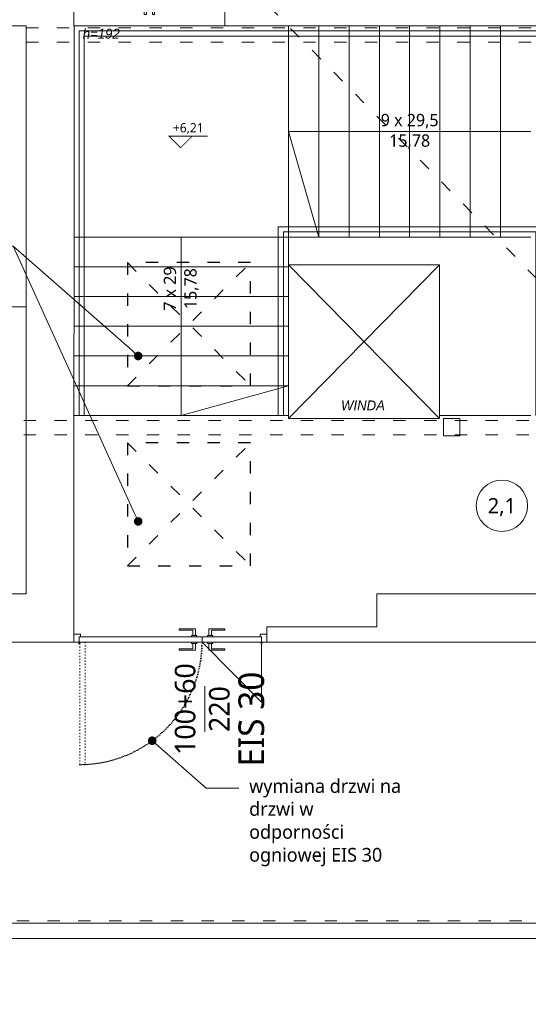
# Model space of a CAD drawing. Header units: millimetres. Extents: x 80301 to 146489, y -78581 to -28273.
# Tile 86 of 135: x 126947 to 127443, y -65294 to -64334. Entities that reach past the tile are written whole.
import ezdxf
from ezdxf import colors
from ezdxf.entities.mleader import LeaderData, LeaderLine
from ezdxf.enums import TextEntityAlignment as Align
from ezdxf.math import Vec2, Vec3

# ---------------------------------------------------------------- set-up
doc = ezdxf.new("R2010")
doc.units = ezdxf.units.MM
doc.linetypes.add('ACAD_ISO03W100', pattern=[30, 12, -18])
doc.linetypes.add('ACAD_ISO07W100', pattern=[3, 0, -3])
doc.layers.get('0').update_dxf_attribs({"lineweight": 0})
doc.layers.add('A-przekrycieram.ART', color=7, linetype='Continuous', lineweight=0, true_color=0xffffff)
doc.layers.add('wypełnienie 2', color=7, linetype='Continuous', lineweight=0, true_color=0x363636)
for name, color, linetype, lineweight in [('opis..KF', 250, 'Continuous', 15), ('schody', 250, 'Continuous', 5), ('stolarka_arch', 250, 'Continuous', 5), ('wymiar..KF', 12, 'Continuous', 5), ('ściany ist..KF', 61, 'Continuous', 5)]:
    doc.layers.add(name, color=color, linetype=linetype, lineweight=lineweight)
doc.styles.add('ARCH', font='segoeuil.ttf')

# ---------------------------------------------------------------- blocks, each defined once
blk = doc.blocks.new('*U1234')
at = {"layer": 'A-przekrycieram.ART'}
h = blk.add_hatch(color=256, dxfattribs=at)
h.dxf.hatch_style = 1
h.paths.add_polyline_path([(0, 4200), (8500, 4200), (8500, 0), (0, 0)])
h.paths.add_polyline_path([(200, 4100), (8400, 4100), (8400, 100), (200, 100)], flags=16)
blk = doc.blocks.new('*U651')
at = {"layer": 'stolarka_arch', "lineweight": 0}
blk.add_lwpolyline([(0, 0), (147, 0), (147, -46), (0, -46)], close=True, dxfattribs=at)
at = {"layer": 'stolarka_arch'}
for points in [[(0, -22), (6, -22), (6, -23), (3, -23), (3, -28), (0, -28)], [(3, -23), (8, -23), (8, -29), (2, -29), (2, -28), (3, -28)], [(8, -26), (66.5, -26), (66.5, -23), (8, -23)], [(8, -26), (66.5, -26), (66.5, -29), (8, -29)], [(71.5, -23), (66.5, -23), (66.5, -29), (72.5, -29), (72.5, -28), (71.5, -28)], [(68.5, -22), (78.5, -22), (78.5, -23), (75.5, -23), (75.5, -28), (71.5, -28), (71.5, -23), (68.5, -23)], [(75.5, -23), (80.5, -23), (80.5, -29), (74.5, -29), (74.5, -28), (75.5, -28)], [(139, -26), (80.5, -26), (80.5, -23), (139, -23)], [(139, -26), (80.5, -26), (80.5, -29), (139, -29)], [(144, -23), (139, -23), (139, -29), (145, -29), (145, -28), (144, -28)], [(147, -22), (141, -22), (141, -23), (144, -23), (144, -28), (147, -28)], [(71.5, -30), (67.5, -30), (67.5, -29), (71.5, -29)], [(70.5, -35), (68.5, -35), (68.5, -30), (70.5, -30)], [(79.5, -30), (75.5, -30), (75.5, -29), (79.5, -29)], [(78.5, -35), (76.5, -35), (76.5, -30), (78.5, -30)]]:
    blk.add_lwpolyline(points, close=True, dxfattribs=at)
blk = doc.blocks.new('nr pom')
at = {"layer": 'opis..KF', "lineweight": 20}
blk.add_circle((0, 0), 25, dxfattribs=at)
at = {"layer": 'opis..KF', "style": 'ARCH'}
blk.add_attdef('00', text='', height=15, dxfattribs=at).set_placement((0, 0), align=Align.MIDDLE_CENTER)
blk = doc.blocks.new('_Dot')
at = {"color": 0, "linetype": 'ByBlock', "lineweight": -2}
blk.add_line((-0.5, 0), (-1, 0), dxfattribs=at)
at = {"color": 0, "linetype": 'ByBlock', "const_width": 0.5}
blk.add_lwpolyline([(-0.25, 0, 1), (0.25, 0, 1)], format="xyb", close=True, dxfattribs=at)
blk = doc.blocks.new('*U1230')
at = {"layer": 'opis..KF', "color": 1, "const_width": 1}
blk.add_lwpolyline([(35, 15), (-15, 15), (0, 0), (15, 15)], dxfattribs=at)
at = {"layer": 'opis..KF', "color": 1, "style": 'ARCH'}
blk.add_attdef('±0,00', text='', height=12, dxfattribs=at).set_placement((10, 26), align=Align.MIDDLE_CENTER)

msp = doc.modelspace()

# ---------------------------------------------------------------- hatches: boundary and pattern name
at = {"layer": 'wypełnienie 2', "linetype": 'ByBlock', "transparency": 33554595}
h = msp.add_hatch(dxfattribs=at)
h.set_pattern_fill('ANSI31', color=256)
h.set_pattern_definition([(45, (-308.0725, -28536.048), (-2.24506403, 2.24506403), [])])
h.paths.add_polyline_path([(127501.4, -64095.99), (127210.9, -64095.99), (127210.9, -64107.99), (127500.4, -64107.99), (127500.4, -64299.99), (127501.4, -64299.99)])
h.paths.add_polyline_path([(127512.4, -64095.99), (127501.4, -64095.99), (127501.4, -64299.99), (127512.4, -64299.99), (127512.4, -64279.99), (127512.4, -64138.99), (127549.4, -64138.99), (127549.4, -64126.99), (127512.4, -64126.99)])
h.paths.add_polyline_path([(127662.53, -64257.09), (127650.53, -64257.09), (127650.53, -64279.99), (127650.53, -64284.99), (127662.53, -64284.99), (127662.53, -64278.99)])
h.paths.add_polyline_path([(127662.53, -64284.99), (127650.53, -64284.99), (127650.53, -64298.99), (127662.53, -64298.99)])
h.paths.add_polyline_path([(127662.53, -64138.99), (127673.65, -64138.99), (127673.65, -64126.99), (127639.4, -64126.99), (127639.4, -64138.99), (127650.53, -64138.99), (127650.53, -64241.09), (127662.53, -64241.09)])
h.paths.add_polyline_path([(127804.65, -64122.6), (127786.65, -64122.6), (127786.65, -64126.99), (127763.65, -64126.99), (127763.65, -64138.99), (127786.65, -64138.99), (127786.65, -64278.99), (127788.65, -64278.99), (127788.65, -64284.99), (127802.65, -64284.99), (127802.65, -64299.23), (127802.42, -64298.99), (127768.74, -64298.99), (127744.37, -64339.99), (127804.65, -64339.99)])
h.paths.add_polyline_path([(127804.65, -64108.6), (127786.65, -64108.6), (127786.65, -64122.6), (127804.65, -64122.6)])
h.paths.add_polyline_path([(127804.65, -64078.76), (127786.65, -64078.76), (127786.65, -64108.6), (127804.65, -64108.6)])
h.paths.add_polyline_path([(127768.74, -64298.99), (127704.02, -64298.99), (127704.02, -64299.99), (127713.9, -64299.99), (127713.9, -64339.99), (127744.37, -64339.99)])
h.paths.add_polyline_path([(127788.65, -64284.99), (127778.32, -64284.99, -0.581623), (127776.43, -64286.07, -0.264524), (127775.82, -64284.99), (127746.39, -64284.99), (127746.39, -64291.19), (127730.97, -64291.19, -0.334774), (127725.59, -64295.25, -0.334774), (127720.2, -64291.19), (127704.79, -64291.19), (127704.79, -64284.99), (127704.02, -64284.99), (127704.02, -64298.99), (127788.65, -64298.99)])
h.paths.add_polyline_path([(127788.65, -64278.99), (127750.59, -64278.99), (127750.59, -64284.04), (127746.39, -64284.04), (127746.39, -64284.99), (127775.82, -64284.99, -0.581623), (127777.71, -64283.92, -0.264524), (127778.32, -64284.99), (127788.65, -64284.99)], flags=17)
h.paths.add_polyline_path([(127690.01, -64284.99), (127662.53, -64284.99), (127662.53, -64298.99), (127690.02, -64298.99)])
h.paths.add_polyline_path([(127690.01, -64278.99), (127662.53, -64278.99), (127662.53, -64284.99), (127690.01, -64284.99)])
h.paths.add_polyline_path([(127650.53, -64279.99), (127614.65, -64279.99), (127614.65, -64284.99), (127650.53, -64284.99)])
h.paths.add_polyline_path([(127650.53, -64284.99), (127614.65, -64284.99), (127614.65, -64298.99), (127650.53, -64298.99)])
h.paths.add_polyline_path([(127600.65, -64279.99), (127586.24, -64279.99), (127586.24, -64285.04), (127582.04, -64285.04), (127582.04, -64292.19), (127566.63, -64292.19, -0.334774), (127561.24, -64296.25, -0.334774), (127555.86, -64292.19), (127540.44, -64292.19), (127540.44, -64285.04), (127536.24, -64285.04), (127536.24, -64279.99), (127512.4, -64279.99), (127512.4, -64299.99), (127600.65, -64299.99)])
h.paths.add_polyline_path([(127608.26, -64279.99), (127600.65, -64279.99), (127600.65, -64284.99), (127608.26, -64284.99)])
h.paths.add_polyline_path([(127614.65, -64279.99), (127608.26, -64279.99), (127608.26, -64284.99), (127614.65, -64284.99)])

# ---------------------------------------------------------------- linework, layer by layer
at = {"linetype": 'ACAD_ISO03W100'}
for p, q in [((127084.9, -64213.99), (128065.65, -65212.99)), ((126953.37, -64341.99), (127687.9, -64341.99)), ((126953.37, -64355.99), (127687.9, -64355.99)), ((125300.94, -64724.99), (127687.9, -64724.99)), ((125300.94, -64738.99), (127687.9, -64738.99)), ((128066.15, -65212.99), (123648.3, -65212.99))]:
    msp.add_line(p, q, dxfattribs=at)
msp.add_line((127444.94, -64545.99), (127208.94, -64545.99))
at = {"linetype": 'ACAD_ISO03W100', "lineweight": 30}
for p, q in [((127052, -64690.97), (127172, -64570.95)), ((127052, -64570.95), (127172, -64690.97)), ((127052, -64866.63), (127172, -64746.61)), ((127052, -64746.61), (127172, -64866.63))]:
    msp.add_line(p, q, dxfattribs=at)
for points in [[(127052, -64690.97), (127172, -64690.97), (127172, -64570.95), (127052, -64570.95)], [(127052, -64866.61), (127172, -64866.61), (127172, -64746.61), (127052, -64746.61)]]:
    msp.add_lwpolyline(points, close=True, dxfattribs=at)
at = {"linetype": 'ACAD_ISO03W100', "ltscale": 3}
msp.add_lwpolyline([(126953.55, -64613.99), (123937.86, -64613.99)], dxfattribs=at)
msp.add_lwpolyline([(127444.94, -64719.99), (127355.94, -64719.99)])
at = {"layer": 'schody'}
for p, q in [((127208.94, -64722.99), (127355.94, -64572.99)), ((127208.94, -64572.99), (127355.94, -64722.99))]:
    msp.add_line(p, q, dxfattribs=at)
for points in [[(127004.94, -64719.99), (127004.94, -64344.99), (127649.94, -64344.99), (127649.94, -64719.99)], [(127208.94, -64545.99), (127208.94, -64339.99)], [(127238.44, -64545.99), (127238.44, -64339.99)], [(127267.94, -64545.99), (127267.94, -64339.99)], [(127297.44, -64545.99), (127297.44, -64339.99)], [(127326.94, -64545.99), (127326.94, -64339.99)], [(127356.44, -64545.99), (127356.44, -64339.99)], [(127385.94, -64545.99), (127385.94, -64339.99)], [(127415.44, -64545.99), (127415.44, -64339.99)], [(127009.94, -64719.99), (127009.94, -64349.99), (127644.94, -64349.99), (127644.94, -64719.99)], [(127444.94, -64442.99), (127208.94, -64442.99), (127238.44, -64545.99)], [(127454.94, -64719.99), (127454.94, -64535.99), (127198.94, -64535.99), (127198.94, -64719.99)], [(126999.94, -64545.99), (127209.94, -64545.99)], [(127104.44, -64545.99), (127104.44, -64719.99), (127208.94, -64690.99)], [(127449.94, -64719.99), (127449.94, -64540.99), (127203.94, -64540.99), (127203.94, -64719.99)], [(127208.94, -64719.99), (127208.94, -64545.99)], [(126999.94, -64574.99), (127208.94, -64574.99)], [(127208.94, -64722.99), (127355.94, -64722.99), (127355.94, -64572.99), (127208.94, -64572.99), (127208.94, -64722.99)], [(126999.94, -64603.99), (127208.94, -64603.99)], [(126999.94, -64632.99), (127208.94, -64632.99)], [(126999.94, -64661.99), (127208.94, -64661.99)], [(126999.94, -64690.99), (127208.94, -64690.99)], [(126999.94, -64719.99), (127208.94, -64719.99)]]:
    msp.add_lwpolyline(points, dxfattribs=at)
at = {"layer": 'stolarka_arch'}
for points in [[(127118.18, -64934.49), (127118.18, -64927.99), (127102.57, -64927.99), (127102.57, -64929.29), (127115.58, -64929.29), (127115.58, -64934.49)], [(127131.18, -64934.49), (127131.18, -64927.99), (127146.78, -64927.99), (127146.78, -64929.29), (127133.78, -64929.29), (127133.78, -64934.49)], [(127006.36, -64935.79), (127006.36, -64933.19), (126999.86, -64933.19), (126999.86, -64940.99), (127005.06, -64940.99), (127005.06, -64935.79), (127006.36, -64935.79)], [(127124.68, -64940.99), (127005.06, -64940.99), (127005.06, -64935.79), (127124.68, -64935.79)], [(127119.48, -64934.49), (127114.28, -64934.49), (127114.28, -64935.79), (127119.48, -64935.79)], [(127119.48, -64942.29), (127114.28, -64942.29), (127114.28, -64940.99), (127119.48, -64940.99)], [(127124.68, -64940.99), (127182.74, -64940.99), (127182.74, -64935.79), (127124.68, -64935.79)], [(127129.88, -64934.49), (127135.08, -64934.49), (127135.08, -64935.79), (127129.88, -64935.79)], [(127129.88, -64942.29), (127135.08, -64942.29), (127135.08, -64940.99), (127129.88, -64940.99)], [(127181.44, -64935.79), (127181.44, -64933.19), (127187.94, -64933.19), (127187.94, -64940.99), (127182.74, -64940.99), (127182.74, -64935.79), (127181.44, -64935.79)], [(127118.18, -64942.29), (127118.18, -64948.8), (127102.57, -64948.8), (127102.57, -64947.5), (127115.58, -64947.5), (127115.58, -64942.29)], [(127131.18, -64942.29), (127131.18, -64948.8), (127146.78, -64948.8), (127146.78, -64947.5), (127133.78, -64947.5), (127133.78, -64942.29)]]:
    msp.add_lwpolyline(points, close=True, dxfattribs=at)
at = {"layer": 'stolarka_arch', "linetype": 'ACAD_ISO03W100', "lineweight": 0, "ltscale": 0.1}
msp.add_lwpolyline([(127005.71, -65060.61), (127005.71, -64940.99), (127010.91, -64940.99), (127010.91, -65060.61)], close=True, dxfattribs=at)
at = {"layer": 'stolarka_arch'}
msp.add_lwpolyline([(127182.74, -64935.79), (127182.74, -64999.58), (127124.68, -64940.99)], dxfattribs=at)
for centre in [(127005.06, -64941.64), (127182.74, -64941.64)]:
    msp.add_circle(centre, 0.65, dxfattribs=at)
at = {"layer": 'stolarka_arch', "linetype": 'ACAD_ISO07W100', "lineweight": 0, "ltscale": 0.5}
msp.add_arc((127005.06, -64940.99), 119.62, 270.34937, 0, dxfattribs=at)
at = {"layer": 'ściany ist..KF', "linetype": 'ByBlock'}
for points in [[(127498.59, -64339.99), (127146.94, -64339.99), (127146.94, -64293.99), (127164.9, -64293.99), (127164.9, -64056.92), (127210.9, -64056.92), (127210.9, -64322.49), (127473.9, -64322.49), (127473.9, -64299.99), (127646.57, -64299.99)], [(126851.43, -64339.99), (126851.43, -64293.99), (126999.94, -64293.99), (126999.9, -64338.21), (126999.98, -64339.99), (126999.9, -64940.99), (126822.7, -64940.99), (126822.7, -64893.99), (126953.37, -64893.99), (126953.37, -64339.99), (126851.43, -64339.99)], [(127359.94, -64739.99), (127375.94, -64739.99), (127375.94, -64722.99), (127359.94, -64722.99), (127359.94, -64739.99)], [(127806.9, -64940.99), (127654.94, -64940.99), (127187.94, -64940.99), (127187.94, -64925.99), (127294.94, -64925.99), (127294.94, -64893.99), (127654.94, -64893.99), (127654.94, -64883.99)], [(126706.9, -65230), (127487.04, -65230), (127487.04, -66080), (127366.42, -66080), (127366.42, -66126), (127643.39, -66126), (127643.39, -66080), (127517.04, -66080), (127517.04, -65230), (127616.36, -65230), (127616.36, -65214.99), (126706.9, -65214.99), (126706.9, -65230)]]:
    msp.add_lwpolyline(points, dxfattribs=at)

# ---------------------------------------------------------------- block references
msp.add_blockref('*U1234', (122274.45, -66535.84))
at = {"layer": 'opis..KF', "color": 30}
msp.add_blockref('nr pom', (127416.77, -64808.04), dxfattribs=at).add_auto_attribs({'00': '2,1'})
at = {"layer": 'stolarka_arch', "xscale": -1}
msp.add_blockref('*U651', (127146.94, -64293.99), dxfattribs=at)
at = {"layer": 'wymiar..KF', "xscale": 0.75, "yscale": 0.75, "zscale": 0.75}
msp.add_blockref('*U1230', (127103.77, -64458.89), dxfattribs=at).add_auto_attribs({'±0,00': '+6,21'})

# ---------------------------------------------------------------- texts
at = {"layer": 'opis..KF', "attachment_point": 5, "style": 'ARCH'}
for s, width, insert, char_height in [('{\\fCentury Gothic|b0|i1|c238|p34;h=192}', 156.7001, (127026.5, -64347.71), 9.6), ('{\\fCentury Gothic|b0|i1|c238|p34;h=192}', 156.7001, (127026.5, -64347.71), 9.6), ('9 x 29,5 15,78', 64.144, (127326.94, -64442.99), 12), ('{\\fCentury Gothic|b0|i1|c238|p34;WINDA}', 156.7001, (127281.47, -64710.17), 9.6)]:
    msp.add_mtext_dynamic_manual_height_columns(s, width=width, gutter_width=70, heights=[0], dxfattribs=dict(at, insert=insert, char_height=char_height))
at = {"layer": 'opis..KF', "insert": (127104.44, -64596.31), "char_height": 12, "attachment_point": 5, "rotation": 90, "style": 'ARCH'}
msp.add_mtext_dynamic_manual_height_columns('7 x 29\\P15,78', width=61.8349, gutter_width=70, heights=[0], dxfattribs=at)
at = {"layer": 'stolarka_arch', "rotation": 90, "style": 'ARCH'}
for s, insert, char_height, width, attachment_point in [('\\A1;100+60\\P{\\O220}', (127124.97, -65006.34), 20, 398.9172, 5), ('\\A1; EIS 30', (127160.15, -65071.04), 25, 216.4197, 1)]:
    msp.add_mtext(s, dxfattribs=dict(at, insert=insert, char_height=char_height, width=width, attachment_point=attachment_point))

# ---------------------------------------------------------------- leaders
at = {"layer": 'opis..KF', "lineweight": 9}
ml = msp.add_multileader_mtext('Standard', dxfattribs=at)
ml.set_content(' ', color=256, style='ARCH')
ml.set_leader_properties(color=256, linetype='ByLayer', lineweight=-1)
ml.set_arrow_properties(name='DOT')
ml.build(insert=Vec2(0, 0))
ml.multileader.update_dxf_attribs({"dogleg_length": 31.74, "arrow_head_size": 8.39})
ctx = ml.context
ctx.base_point, ctx.char_height, ctx.arrow_head_size, ctx.landing_gap_size, ctx.plane_origin = Vec3(126333, -64555.02), 13.42, 8.39, 10.06, Vec3(126534.5, -64897.55)
ctx.text_align_type = 2
notes = []
notes.append((ctx, [(0, (1, 1, 0), (126940.6, -64555.02), (-1, 0), 582.23, [(0, [(127062.49, -64661.99)], 0, [])])]))
ctx.mtext.insert, ctx.mtext.width, ctx.mtext.alignment, ctx.mtext.flow_direction = Vec3(126348.31, -64548.31), 152.5547, 3, 5
ml = msp.add_multileader_mtext('Standard', dxfattribs=at)
ml.set_content(' ', color=256, style='ARCH')
ml.set_leader_properties(color=256, linetype='ByLayer', lineweight=-1)
ml.set_arrow_properties(name='DOT')
ml.build(insert=Vec2(0, 0))
ml.multileader.update_dxf_attribs({"dogleg_length": 31.74, "arrow_head_size": 8.39})
ctx = ml.context
ctx.base_point, ctx.char_height, ctx.arrow_head_size, ctx.landing_gap_size, ctx.plane_origin = Vec3(126333, -64555.02), 13.42, 8.39, 10.06, Vec3(126534.5, -64978.31)
ctx.text_align_type = 2
notes.append((ctx, [(0, (1, 1, 0), (126940.6, -64555.02), (-1, 0), 582.23, [(0, [(127062.49, -64823.33)], 0, [])])]))
ctx.mtext.insert, ctx.mtext.width, ctx.mtext.alignment, ctx.mtext.flow_direction = Vec3(126348.31, -64548.31), 152.5547, 3, 5
ml = msp.add_multileader_mtext('Standard', dxfattribs=at)
ml.set_content('wymiana drzwi na drzwi w odporności ogniowej EIS 30', color=256, style='ARCH')
ml.set_leader_properties(color=256, linetype='ByLayer', lineweight=-1)
ml.set_arrow_properties(name='DOT')
ml.build(insert=Vec2(0, 0))
ml.multileader.update_dxf_attribs({"dogleg_length": 31.74, "arrow_head_size": 8.39})
ctx = ml.context
ctx.base_point, ctx.char_height, ctx.arrow_head_size, ctx.landing_gap_size, ctx.plane_origin = Vec3(127160.53, -65083.61), 13.4164, 8.39, 10.06, Vec3(126474, -65147.19)
notes.append((ctx, [(1, (1, 1, 0), (127128.79, -65083.61), (1, 0), 31.74, [(0, [(127076.15, -65037.19)], 0, [])])]))
ctx.mtext.insert, ctx.mtext.width, ctx.mtext.flow_direction = Vec3(127170.59, -65074.65), 156.2211, 5
for ctx, leaders in notes:
    for number, flags, end, landing, length, lines in leaders:
        leader = LeaderData()
        leader.index, (leader.has_last_leader_line, leader.has_dogleg_vector, leader.attachment_direction) = number, flags
        leader.last_leader_point, leader.dogleg_vector, leader.dogleg_length = Vec3(end), Vec3(landing), length
        for number, points, colour, breaks in lines:
            line = LeaderLine()
            line.index, line.vertices, line.color, line.breaks = number, Vec3.list(points), colors.encode_raw_color(colour), breaks
            leader.lines.append(line)
        ctx.leaders.append(leader)

doc.saveas('drawing.dxf')
